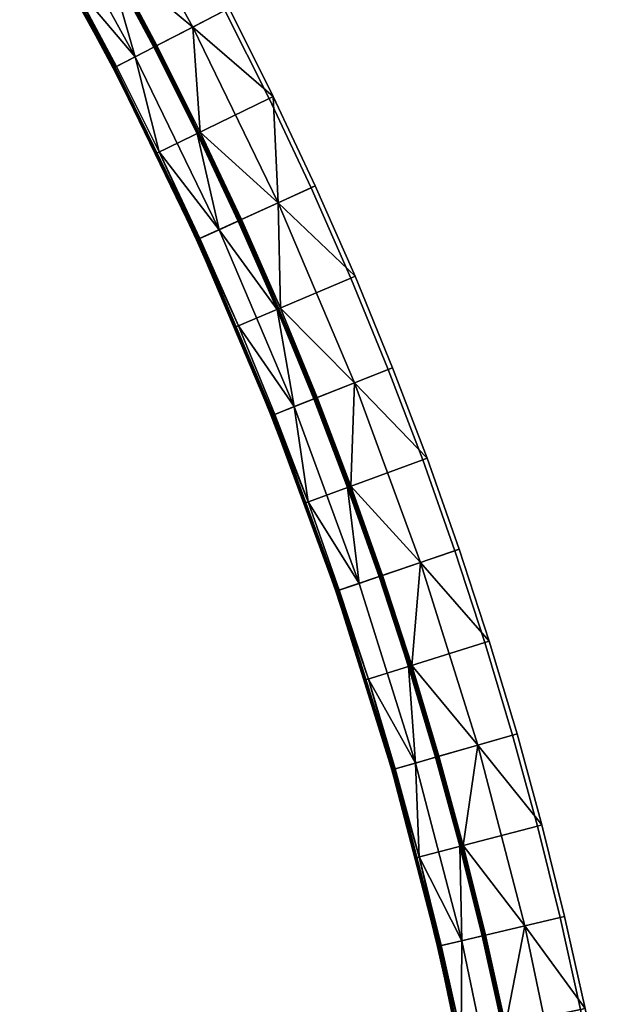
# Model space of a CAD drawing. Header units: millimetres. Extents: x -5762 to -1358, y 814 to 2464.
# Tile 24 of 27: x -1465 to -1369, y 1772 to 1934. Entities that reach past the tile are written whole.
import ezdxf

# ---------------------------------------------------------------- set-up
doc = ezdxf.new("R2010")
doc.units = ezdxf.units.MM
doc.header["$MEASUREMENT"] = 0
doc.layers.add('Predefinito', color=7, linetype='Continuous', true_color=0x000000)

msp = doc.modelspace()

# ---------------------------------------------------------------- meshes
at = {"layer": 'Predefinito'}
mesh = msp.add_polyface(dxfattribs=at)
corners = [(-1424.04, 1921.07), (-1431.32, 1935.6), (-1449.75, 1926.07), (-1442.69, 1912), (-1439.09, 1950.17), (-1457.27, 1940.18), (-1457.27, 1940.18, -55.4), (-1449.75, 1926.07), (-1457.27, 1940.18), (-1449.75, 1926.07, -55.4), (-1442.69, 1912), (-1442.69, 1912, -55.4), (-1465.15, 1954.09, -55.4), (-1423.35, 1921.4, -0.97), (-1430.65, 1935.95, -0.97), (-1431.32, 1935.6), (-1424.04, 1921.07), (-1438.43, 1950.54, -0.97), (-1439.09, 1950.17), (-1449.21, 1926.35, -56), (-1446.14, 1927.94, -56), (-1442.15, 1912.27, -56), (-1456.74, 1940.47, -56), (-1432.3, 1899.45, -56), (-1443.06, 1929.53, -56), (-1435.92, 1915.29, -56), (-1450.67, 1943.81, -56), (-1461.64, 1956.14, -56), (-1458.64, 1957.88, -56), (-1436.64, 1932.85, -28.49), (-1422.57, 1903.87, -28.49), (-1435.4, 1915.55, -55.54), (-1450.16, 1944.09, -55.54), (-1442.54, 1929.8, -55.54), (-1452.41, 1961.52, -28.49), (-1438.43, 1950.54, -0.97), (-1430.65, 1935.95, -0.97), (-1423.35, 1921.4, -0.97), (-1449.71, 1926.38, -55.82), (-1465.06, 1954.29, -55.82), (-1464.89, 1954.39, -55.96), (-1449.53, 1926.47, -55.96), (-1449.83, 1926.32, -55.62), (-1465.18, 1954.22, -55.62), (-1465.06, 1954.29, -55.82), (-1449.71, 1926.38, -55.82), (-1449.53, 1926.47, -55.96), (-1456.74, 1940.47, -56), (-1449.21, 1926.35, -56), (-1464.89, 1954.39, -55.96), (-1464.63, 1954.39, -56), (-1456.74, 1940.47, -56), (-1435.6, 1897.82, -55.96), (-1449.21, 1926.35, -56), (-1442.15, 1912.27, -56), (-1465.18, 1954.22, -55.62), (-1449.83, 1926.32, -55.62), (-1457.27, 1940.18, -55.4), (-1465.15, 1954.09, -55.4), (-1449.83, 1926.32, -55.62), (-1435.91, 1897.68, -55.62), (-1442.69, 1912, -55.4), (-1449.75, 1926.07, -55.4), (-1449.83, 1926.32, -55.62), (-1449.75, 1926.07, -55.4), (-1457.27, 1940.18, -55.4), (-1442.85, 1929.93, -55.87), (-1458.39, 1958.18, -55.87), (-1458.27, 1958.25, -55.72), (-1442.73, 1929.99, -55.72), (-1443.01, 1929.85, -55.97), (-1458.55, 1958.09, -55.97), (-1428.76, 1900.93, -55.87), (-1428.63, 1900.99, -55.72), (-1428.92, 1900.86, -55.97), (-1442.73, 1929.99, -55.72), (-1450.16, 1944.09, -55.54), (-1442.54, 1929.8, -55.54), (-1450.16, 1944.09, -55.54), (-1442.54, 1929.8, -55.54), (-1435.4, 1915.55, -55.54), (-1450.67, 1943.81, -56), (-1458.64, 1957.88, -56), (-1435.92, 1915.29, -56), (-1443.06, 1929.53, -56)]
mesh.append_faces([[corners[k] for k in face] for face in [(0, 1, 2, 3), (1, 4, 5, 2), (6, 7, 8, 8), (9, 10, 7, 7), (10, 9, 11, 11), (12, 6, 8, 8), (7, 6, 9, 9), (13, 14, 15, 16), (14, 17, 18, 15), (19, 20, 21, 21), (22, 20, 19, 19), (23, 20, 24, 25), (20, 26, 24, 24), (20, 27, 28, 26), (27, 20, 22, 22), (29, 30, 31, 31), (32, 29, 33, 33), (33, 29, 31, 31), (29, 34, 35, 36), (32, 34, 29, 29), (29, 36, 37, 37), (37, 30, 29, 29), (38, 39, 40, 41), (42, 43, 44, 45), (46, 47, 48, 48), (49, 50, 51, 51), (46, 49, 51, 51), (52, 46, 53, 54), (55, 56, 57, 58), (59, 60, 61, 62), (63, 64, 65, 65), (66, 67, 68, 69), (70, 71, 67, 66), (72, 66, 69, 73), (74, 70, 66, 72), (75, 76, 77, 77), (69, 68, 78, 78), (73, 69, 79, 80), (71, 70, 81, 82), (70, 74, 83, 84), (70, 84, 81, 81)]])
mesh = msp.add_polyface(dxfattribs=at)
corners = [(-1410.57, 1891.47), (-1417.12, 1906.36), (-1436, 1897.76), (-1429.66, 1883.36), (-1404.4, 1876.43), (-1423.68, 1868.8), (-1424.04, 1921.07), (-1442.69, 1912), (-1429.66, 1883.36, -55.4), (-1423.68, 1868.8), (-1429.66, 1883.36), (-1442.69, 1912, -55.4), (-1436, 1897.76), (-1442.69, 1912), (-1436, 1897.76, -55.4), (-1403.69, 1876.71, -0.97), (-1409.87, 1891.77, -0.97), (-1410.57, 1891.47), (-1404.4, 1876.43), (-1416.43, 1906.67, -0.97), (-1423.35, 1921.4, -0.97), (-1424.04, 1921.07), (-1417.12, 1906.36), (-1432.3, 1899.45, -56), (-1419.9, 1870.3, -56), (-1429.11, 1883.59, -56), (-1435.45, 1898.01, -56), (-1442.15, 1912.27, -56), (-1422.73, 1886.3, -56), (-1429.14, 1900.88, -56), (-1446.14, 1927.94, -56), (-1435.92, 1915.29, -56), (-1422.57, 1903.87, -28.49), (-1422.19, 1886.53, -55.54), (-1428.61, 1901.12, -55.54), (-1409.97, 1874.23, -28.49), (-1416.14, 1871.79, -55.54), (-1435.4, 1915.55, -55.54), (-1409.87, 1891.77, -0.97), (-1403.69, 1876.71, -0.97), (-1416.43, 1906.67, -0.97), (-1423.35, 1921.4, -0.97), (-1435.79, 1897.73, -55.82), (-1449.71, 1926.38, -55.82), (-1449.53, 1926.47, -55.96), (-1435.6, 1897.82, -55.96), (-1435.91, 1897.68, -55.62), (-1449.83, 1926.32, -55.62), (-1449.71, 1926.38, -55.82), (-1435.79, 1897.73, -55.82), (-1423.34, 1868.42, -55.82), (-1423.15, 1868.49, -55.96), (-1423.46, 1868.37, -55.62), (-1423.34, 1868.42, -55.82), (-1435.6, 1897.82, -55.96), (-1442.15, 1912.27, -56), (-1435.45, 1898.01, -56), (-1435.45, 1898.01, -56), (-1429.11, 1883.59, -56), (-1423.15, 1868.49, -55.96), (-1423.12, 1869.02, -56), (-1435.91, 1897.68, -55.62), (-1429.66, 1883.36, -55.4), (-1436, 1897.76, -55.4), (-1442.69, 1912, -55.4), (-1416.16, 1871.25, -55.87), (-1428.76, 1900.93, -55.87), (-1428.63, 1900.99, -55.72), (-1416.03, 1871.3, -55.72), (-1416.32, 1871.19, -55.97), (-1428.92, 1900.86, -55.97), (-1428.63, 1900.99, -55.72), (-1435.4, 1915.55, -55.54), (-1428.61, 1901.12, -55.54), (-1428.61, 1901.12, -55.54), (-1422.19, 1886.53, -55.54), (-1422.19, 1886.53, -55.54), (-1416.14, 1871.79, -55.54), (-1416.68, 1871.57, -56), (-1422.73, 1886.3, -56), (-1429.14, 1900.88, -56), (-1435.92, 1915.29, -56)]
mesh.append_faces([[corners[k] for k in face] for face in [(0, 1, 2, 3), (4, 0, 3, 5), (1, 6, 7, 2), (8, 9, 10, 10), (11, 12, 13, 13), (14, 10, 12, 12), (14, 8, 10, 10), (12, 11, 14, 14), (15, 16, 17, 18), (19, 20, 21, 22), (16, 19, 22, 17), (23, 24, 25, 26), (27, 23, 26, 26), (28, 23, 29, 29), (27, 30, 23, 23), (29, 23, 31, 31), (23, 28, 24, 24), (32, 33, 34, 34), (35, 36, 33, 33), (32, 34, 37, 37), (32, 35, 33, 33), (35, 32, 38, 39), (32, 40, 38, 38), (32, 41, 40, 40), (42, 43, 44, 45), (46, 47, 48, 49), (50, 42, 45, 51), (52, 46, 49, 53), (54, 55, 56, 56), (54, 57, 58, 58), (59, 54, 58, 60), (61, 62, 63, 63), (63, 64, 61, 61), (65, 66, 67, 68), (69, 70, 66, 65), (71, 72, 73, 73), (71, 74, 75, 75), (68, 67, 76, 77), (70, 69, 78, 79), (70, 79, 80, 80), (80, 81, 70, 70)]])
mesh = msp.add_polyface(dxfattribs=at)
corners = [(-1388.46, 1831.4), (-1393.4, 1846.54), (-1413.04, 1839.86), (-1408.25, 1825.2), (-1398.71, 1861.55), (-1418.18, 1854.4), (-1404.4, 1876.43), (-1423.68, 1868.8), (-1418.18, 1854.4, -55.4), (-1413.04, 1839.86), (-1418.18, 1854.4), (-1413.04, 1839.86, -55.4), (-1408.25, 1825.2), (-1423.68, 1868.8, -55.4), (-1423.68, 1868.8), (-1429.66, 1883.36, -55.4), (-1387.73, 1831.63, -0.97), (-1392.68, 1846.78, -0.97), (-1393.4, 1846.54), (-1388.46, 1831.4), (-1398, 1861.82, -0.97), (-1398.71, 1861.55), (-1403.69, 1876.71, -0.97), (-1404.4, 1876.43), (-1419.9, 1870.3, -56), (-1417.62, 1854.6, -56), (-1423.12, 1869.02, -56), (-1429.11, 1883.59, -56), (-1409.19, 1841.17, -56), (-1416.68, 1871.57, -56), (-1411.12, 1856.99, -56), (-1412.47, 1840.05, -56), (-1405.91, 1842.29, -56), (-1422.73, 1886.3, -56), (-1399.07, 1844.61, -28.49), (-1405.36, 1842.47, -55.54), (-1410.57, 1857.2, -55.54), (-1409.97, 1874.23, -28.49), (-1416.14, 1871.79, -55.54), (-1398, 1861.82, -0.97), (-1392.68, 1846.78, -0.97), (-1400.51, 1827.63, -55.54), (-1387.73, 1831.63, -0.97), (-1403.69, 1876.71, -0.97), (-1412.81, 1839.72, -55.82), (-1423.34, 1868.42, -55.82), (-1423.15, 1868.49, -55.96), (-1412.61, 1839.79, -55.96), (-1412.93, 1839.68, -55.62), (-1423.46, 1868.37, -55.62), (-1423.34, 1868.42, -55.82), (-1412.81, 1839.72, -55.82), (-1412.61, 1839.79, -55.96), (-1423.15, 1868.49, -55.96), (-1417.62, 1854.6, -56), (-1412.47, 1840.05, -56), (-1423.12, 1869.02, -56), (-1417.62, 1854.6, -56), (-1435.91, 1897.68, -55.62), (-1423.46, 1868.37, -55.62), (-1423.68, 1868.8, -55.4), (-1429.66, 1883.36, -55.4), (-1423.46, 1868.37, -55.62), (-1418.18, 1854.4, -55.4), (-1423.68, 1868.8, -55.4), (-1423.46, 1868.37, -55.62), (-1412.93, 1839.68, -55.62), (-1413.04, 1839.86, -55.4), (-1418.18, 1854.4, -55.4), (-1405.49, 1842.21, -55.87), (-1416.16, 1871.25, -55.87), (-1416.03, 1871.3, -55.72), (-1405.36, 1842.25, -55.72), (-1405.66, 1842.15, -55.97), (-1416.32, 1871.19, -55.97), (-1410.57, 1857.2, -55.54), (-1405.36, 1842.47, -55.54), (-1416.14, 1871.79, -55.54), (-1410.57, 1857.2, -55.54), (-1416.03, 1871.3, -55.72), (-1405.36, 1842.25, -55.72), (-1405.36, 1842.47, -55.54), (-1400.51, 1827.63, -55.54), (-1411.12, 1856.99, -56), (-1416.68, 1871.57, -56), (-1405.91, 1842.29, -56), (-1401.07, 1827.45, -56)]
mesh.append_faces([[corners[k] for k in face] for face in [(0, 1, 2, 3), (1, 4, 5, 2), (4, 6, 7, 5), (8, 9, 10, 10), (11, 12, 9, 9), (13, 10, 14, 14), (9, 8, 11, 11), (14, 15, 13, 13), (10, 13, 8, 8), (16, 17, 18, 19), (17, 20, 21, 18), (20, 22, 23, 21), (24, 25, 26, 26), (24, 26, 27, 27), (25, 24, 28, 28), (28, 24, 29, 30), (31, 25, 28, 28), (28, 30, 32, 32), (24, 33, 29, 29), (34, 35, 36, 36), (37, 36, 38, 38), (34, 37, 39, 40), (37, 34, 36, 36), (41, 35, 34, 34), (34, 40, 42, 42), (43, 39, 37, 37), (44, 45, 46, 47), (48, 49, 50, 51), (52, 53, 54, 55), (56, 57, 53, 53), (58, 59, 60, 61), (62, 63, 64, 64), (65, 66, 67, 68), (69, 70, 71, 72), (73, 74, 70, 69), (72, 71, 75, 76), (77, 78, 79, 79), (80, 81, 82, 82), (74, 83, 84, 84), (74, 73, 85, 83), (85, 73, 86, 86)]])
mesh = msp.add_polyface(dxfattribs=at)
corners = [(-1383.89, 1816.14), (-1388.46, 1831.4), (-1408.25, 1825.2), (-1403.83, 1810.43), (-1379.79, 1801.16), (-1399.87, 1795.93), (-1408.25, 1825.2, -55.4), (-1403.83, 1810.43), (-1408.25, 1825.2), (-1399.87, 1795.93), (-1403.83, 1810.43, -55.4), (-1399.87, 1795.93, -55.4), (-1413.04, 1839.86, -55.4), (-1379.06, 1801.35, -0.97), (-1383.16, 1816.35, -0.97), (-1383.89, 1816.14), (-1379.79, 1801.16), (-1387.73, 1831.63, -0.97), (-1388.46, 1831.4), (-1399.92, 1811.55, -56), (-1399.29, 1796.08, -56), (-1403.25, 1810.6, -56), (-1409.19, 1841.17, -56), (-1407.68, 1825.38, -56), (-1412.47, 1840.05, -56), (-1392.29, 1782.27, -56), (-1396.59, 1812.51, -56), (-1392.58, 1797.83, -56), (-1405.91, 1842.29, -56), (-1401.07, 1827.45, -56), (-1389.65, 1814.49, -28.49), (-1392.02, 1797.98, -55.54), (-1396.03, 1812.67, -55.54), (-1381.89, 1784.71, -28.49), (-1400.51, 1827.63, -55.54), (-1399.07, 1844.61, -28.49), (-1379.06, 1801.35, -0.97), (-1375.32, 1786.26, -0.97), (-1387.73, 1831.63, -0.97), (-1383.16, 1816.35, -0.97), (-1403.68, 1810.55, -55.82), (-1412.81, 1839.72, -55.82), (-1412.61, 1839.79, -55.96), (-1403.49, 1810.6, -55.96), (-1403.81, 1810.51, -55.62), (-1412.93, 1839.68, -55.62), (-1412.81, 1839.72, -55.82), (-1403.68, 1810.55, -55.82), (-1412.61, 1839.79, -55.96), (-1412.47, 1840.05, -56), (-1407.68, 1825.38, -56), (-1403.49, 1810.6, -55.96), (-1407.68, 1825.38, -56), (-1403.25, 1810.6, -56), (-1403.25, 1810.6, -56), (-1399.29, 1796.08, -56), (-1412.93, 1839.68, -55.62), (-1403.81, 1810.51, -55.62), (-1403.83, 1810.43, -55.4), (-1408.25, 1825.2, -55.4), (-1413.04, 1839.86, -55.4), (-1412.93, 1839.68, -55.62), (-1408.25, 1825.2, -55.4), (-1403.81, 1810.51, -55.62), (-1399.87, 1795.93, -55.4), (-1403.83, 1810.43, -55.4), (-1396.26, 1812.67, -55.87), (-1405.49, 1842.21, -55.87), (-1405.36, 1842.25, -55.72), (-1396.12, 1812.71, -55.72), (-1396.43, 1812.62, -55.97), (-1405.66, 1842.15, -55.97), (-1388.46, 1782.73, -55.87), (-1388.33, 1782.76, -55.72), (-1388.64, 1782.69, -55.97), (-1396.12, 1812.71, -55.72), (-1400.51, 1827.63, -55.54), (-1396.03, 1812.67, -55.54), (-1396.03, 1812.67, -55.54), (-1392.02, 1797.98, -55.54), (-1400.51, 1827.63, -55.54), (-1392.02, 1797.98, -55.54), (-1396.59, 1812.51, -56), (-1401.07, 1827.45, -56), (-1392.58, 1797.83, -56)]
mesh.append_faces([[corners[k] for k in face] for face in [(0, 1, 2, 3), (4, 0, 3, 5), (6, 7, 8, 8), (9, 7, 10, 11), (7, 6, 10, 10), (8, 12, 6, 6), (13, 14, 15, 16), (14, 17, 18, 15), (19, 20, 21, 21), (22, 19, 23, 24), (21, 23, 19, 19), (25, 20, 19, 19), (25, 19, 26, 27), (19, 22, 28, 29), (19, 29, 26, 26), (30, 31, 32, 32), (33, 31, 30, 30), (34, 30, 32, 32), (35, 30, 34, 34), (33, 30, 36, 37), (30, 35, 38, 39), (30, 39, 36, 36), (40, 41, 42, 43), (44, 45, 46, 47), (48, 49, 50, 50), (51, 52, 53, 53), (51, 54, 55, 55), (51, 48, 50, 50), (56, 57, 58, 59), (60, 61, 62, 62), (63, 64, 65, 65), (66, 67, 68, 69), (70, 71, 67, 66), (72, 66, 69, 73), (74, 70, 66, 72), (75, 76, 77, 77), (75, 78, 79, 79), (69, 68, 80, 80), (73, 69, 81, 81), (71, 70, 82, 83), (70, 84, 82, 82)]])
mesh = msp.add_polyface(dxfattribs=at)
corners = [(-1372.69, 1770.92), (-1376.06, 1786.08), (-1396.25, 1781.34), (-1392.99, 1766.66), (-1369.68, 1755.68), (-1390.07, 1751.91), (-1379.79, 1801.16), (-1399.87, 1795.93), (-1392.99, 1766.66, -55.4), (-1390.07, 1751.91), (-1392.99, 1766.66), (-1399.87, 1795.93, -55.4), (-1396.25, 1781.34), (-1399.87, 1795.93), (-1396.25, 1781.34, -55.4), (-1371.94, 1771.08, -0.97), (-1375.32, 1786.26, -0.97), (-1376.06, 1786.08), (-1372.69, 1770.92), (-1368.93, 1755.82, -0.97), (-1369.68, 1755.68), (-1379.06, 1801.35, -0.97), (-1379.79, 1801.16), (-1386.08, 1752.65, -56), (-1389.48, 1752.02, -56), (-1392.4, 1766.78, -56), (-1395.67, 1781.47, -56), (-1392.29, 1782.27, -56), (-1388.92, 1783.06, -56), (-1385.62, 1768.21, -56), (-1399.29, 1796.08, -56), (-1392.58, 1797.83, -56), (-1375.57, 1754.59, -28.49), (-1382.1, 1753.38, -55.54), (-1385.05, 1768.33, -55.54), (-1388.35, 1783.19, -55.54), (-1381.89, 1784.71, -28.49), (-1392.02, 1797.98, -55.54), (-1371.94, 1771.08, -0.97), (-1368.93, 1755.82, -0.97), (-1375.32, 1786.26, -0.97), (-1395.98, 1780.96, -55.82), (-1403.68, 1810.55, -55.82), (-1403.49, 1810.6, -55.96), (-1395.79, 1781.01, -55.96), (-1396.11, 1780.93, -55.62), (-1403.81, 1810.51, -55.62), (-1403.68, 1810.55, -55.82), (-1395.98, 1780.96, -55.82), (-1389.73, 1751.04, -55.82), (-1389.53, 1751.08, -55.96), (-1389.87, 1751.02, -55.62), (-1389.73, 1751.04, -55.82), (-1395.79, 1781.01, -55.96), (-1399.29, 1796.08, -56), (-1395.67, 1781.47, -56), (-1395.67, 1781.47, -56), (-1392.4, 1766.78, -56), (-1403.49, 1810.6, -55.96), (-1399.29, 1796.08, -56), (-1389.53, 1751.08, -55.96), (-1403.81, 1810.51, -55.62), (-1396.11, 1780.93, -55.62), (-1396.25, 1781.34, -55.4), (-1399.87, 1795.93, -55.4), (-1396.11, 1780.93, -55.62), (-1389.87, 1751.02, -55.62), (-1390.07, 1751.91, -55.4), (-1392.99, 1766.66, -55.4), (-1392.99, 1766.66, -55.4), (-1396.25, 1781.34, -55.4), (-1396.11, 1780.93, -55.62), (-1382.14, 1752.44, -55.87), (-1388.46, 1782.73, -55.87), (-1388.33, 1782.76, -55.72), (-1382, 1752.46, -55.72), (-1382.31, 1752.4, -55.97), (-1388.64, 1782.69, -55.97), (-1388.33, 1782.76, -55.72), (-1392.02, 1797.98, -55.54), (-1388.35, 1783.19, -55.54), (-1388.35, 1783.19, -55.54), (-1385.05, 1768.33, -55.54), (-1385.05, 1768.33, -55.54), (-1396.43, 1812.62, -55.97), (-1388.92, 1783.06, -56), (-1392.58, 1797.83, -56), (-1382.67, 1753.28, -56), (-1385.62, 1768.21, -56)]
mesh.append_faces([[corners[k] for k in face] for face in [(0, 1, 2, 3), (4, 0, 3, 5), (1, 6, 7, 2), (8, 9, 10, 10), (11, 12, 13, 13), (14, 10, 12, 12), (8, 10, 14, 14), (12, 11, 14, 14), (15, 16, 17, 18), (19, 15, 18, 20), (16, 21, 22, 17), (23, 24, 25, 25), (25, 26, 27, 27), (27, 23, 25, 25), (23, 27, 28, 29), (27, 26, 30, 30), (31, 28, 27, 27), (32, 33, 34, 34), (34, 35, 36, 36), (34, 36, 32, 32), (35, 37, 36, 36), (32, 36, 38, 39), (40, 38, 36, 36), (41, 42, 43, 44), (45, 46, 47, 48), (49, 41, 44, 50), (51, 45, 48, 52), (53, 54, 55, 55), (53, 56, 57, 57), (53, 58, 59, 59), (53, 57, 60, 60), (61, 62, 63, 64), (65, 66, 67, 68), (69, 70, 71, 71), (72, 73, 74, 75), (76, 77, 73, 72), (78, 79, 80, 80), (78, 81, 82, 82), (74, 83, 75, 75), (84, 77, 85, 86), (77, 76, 87, 88), (88, 85, 77, 77)]])

doc.saveas('drawing.dxf')
